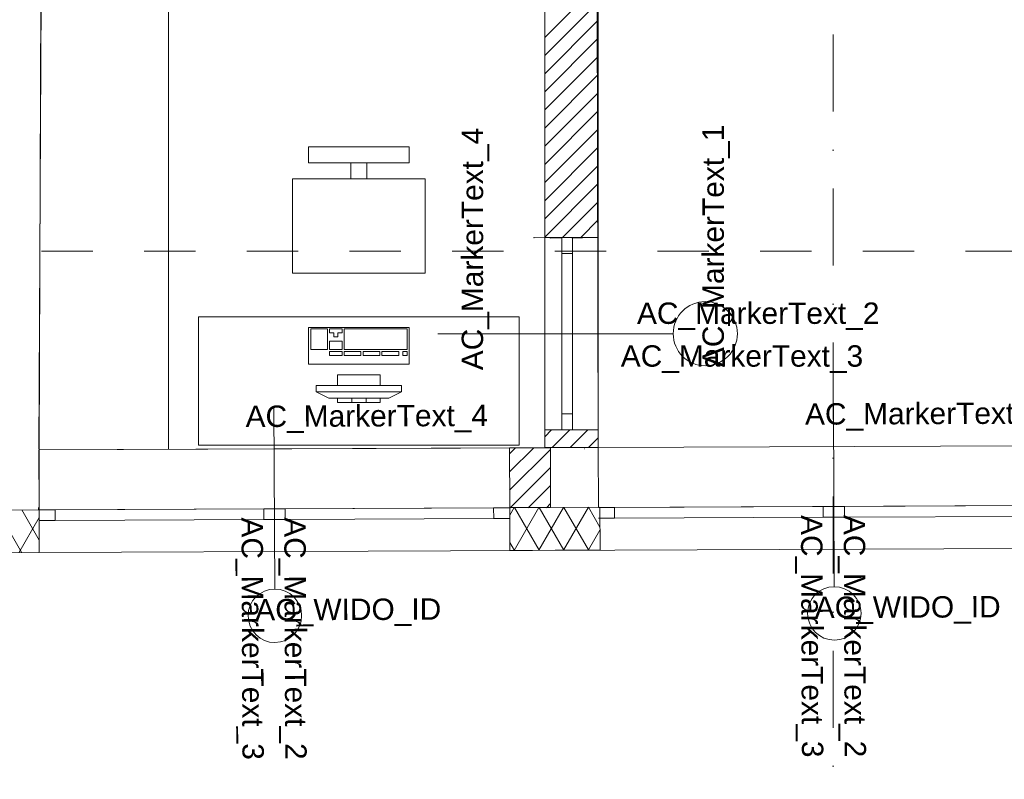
# Model space of a CAD drawing. Header units: millimetres. Extents: x -68772 to 137055, y -73300 to 19650.
# Tile 20 of 212: x 25054 to 29657, y -46472 to -42921. Entities that reach past the tile are written whole.
import ezdxf
from ezdxf.enums import TextEntityAlignment as Align

# ---------------------------------------------------------------- set-up
doc = ezdxf.new("R2010")
doc.units = ezdxf.units.MM
doc.header["$MEASUREMENT"] = 0
doc.linetypes.add('Kropki i Kreski', pattern=[720, 360, -180, 0, -180])
doc.linetypes.add('Przerywana', pattern=[480, 240, -240])
for name, color, linetype, lineweight in [('Nowe_220-A Ściany_Nr_pióra__93', 7, 'Continuous', 20), ('Nowe_Cut Pattern_Nr_pióra__130', 4, 'Continuous', 18), ('Nowe_Dimensions-50_Nr_pióra__4', 7, 'Continuous', 13), ('Nowe_inny_obiekt_trwale_zwiazany_z_b_Nr_pióra__138', 138, 'Continuous', 18), ('Nowe_Okna ARCHICADa_Nr_pióra__7', 7, 'Continuous', 5), ('Nowe_Okna ARCHICADa_Nr_pióra__93', 7, 'Continuous', 20), ('Nowe_Panel_Nr_pióra__7', 7, 'Continuous', 5), ('Nowe_Panel_Nr_pióra__93', 7, 'Continuous', 20), ('Nowe_PROJEKT DWORCA_Nr_pióra__240', 7, 'Continuous', 13), ('Nowe_PROJEKT DWORCA_Nr_pióra__7', 7, 'Continuous', 5), ('Nowe_Znaczniki okien ARCHICADa_Nr_pióra__7', 7, 'Continuous', 5), ('Sections_Nr_pióra__7', 7, 'Continuous', 5), ('Walls_Nr_pióra__238', 7, 'Continuous', 13)]:
    doc.layers.add(name, color=color, linetype=linetype, lineweight=lineweight)
doc.styles.add('GENERATED_STYLE_1', font='arial.ttf')

msp = doc.modelspace()

# ---------------------------------------------------------------- linework, layer by layer
at = {"layer": 'Nowe_220-A Ściany_Nr_pióra__93', "linetype": 'Continuous', "lineweight": 20}
for p, q in [((27534.9, -44922), (27344.4, -44922.4)), ((27344.4, -44922.4), (27344.9, -45201.3)), ((27534.9, -44922), (27536.1, -45202)), ((25144.9, -44932.2), (25144.9, -45206.9))]:
    msp.add_line(p, q, dxfattribs=at)
at = {"layer": 'Nowe_Cut Pattern_Nr_pióra__130', "linetype": 'Continuous', "lineweight": 18}
for p, q in [((25156.5, -41668.5), (25144.9, -44932.2)), ((27509.1, -44922.1), (27509.1, -42803.1)), ((27753.7, -42803.1), (27759.1, -44921.1)), ((25144.9, -44932.2), (27509.1, -44922.1)), ((27759.1, -44921.1), (35663.9, -44886.2))]:
    msp.add_line(p, q, dxfattribs=at)
at = {"layer": 'Nowe_Dimensions-50_Nr_pióra__4', "linetype": 'Continuous', "lineweight": 13}
for p, q in [((26404.8, -43590.5), (26404.8, -43515.5)), ((26404.8, -43515.5), (26874.8, -43515.5)), ((26874.8, -43515.5), (26874.8, -43590.5)), ((26874.8, -43590.5), (26404.8, -43590.5)), ((26602.3, -43665.5), (26602.3, -43590.5)), ((26602.3, -43590.5), (26677.3, -43590.5)), ((26677.3, -43590.5), (26677.3, -43665.5)), ((26329.8, -44105.5), (26329.8, -43665.5)), ((26329.8, -43665.5), (26949.8, -43665.5)), ((26677.3, -43665.5), (26602.3, -43665.5)), ((26949.8, -43665.5), (26949.8, -44105.5)), ((26949.8, -44105.5), (26329.8, -44105.5)), ((25889.8, -44910.5), (25889.8, -44310.5)), ((25889.8, -44310.5), (27389.8, -44310.5)), ((27389.8, -44310.5), (27389.8, -44910.5)), ((26404.8, -44360.5), (26404.8, -44530.5)), ((26874.8, -44360.5), (26404.8, -44360.5)), ((26492.9, -44365.4), (26414.6, -44365.4)), ((26414.6, -44365.4), (26414.6, -44462.4)), ((26492.9, -44462.4), (26492.9, -44365.4)), ((26561.4, -44365.4), (26502.7, -44365.4)), ((26502.7, -44365.4), (26502.7, -44384.8)), ((26561.4, -44384.8), (26561.4, -44365.4)), ((26865, -44365.4), (26571.2, -44365.4)), ((26571.2, -44365.4), (26571.2, -44462.4)), ((26865, -44462.4), (26865, -44365.4)), ((26874.8, -44530.5), (26874.8, -44360.5)), ((26502.7, -44384.8), (26522.3, -44384.8)), ((26522.3, -44384.8), (26522.3, -44404.2)), ((26522.3, -44404.2), (26541.9, -44404.2)), ((26541.9, -44404.2), (26541.9, -44384.8)), ((26541.9, -44384.8), (26561.4, -44384.8)), ((26414.6, -44462.4), (26492.9, -44462.4)), ((26561.4, -44423.6), (26502.7, -44423.6)), ((26502.7, -44423.6), (26502.7, -44462.4)), ((26502.7, -44462.4), (26561.4, -44462.4)), ((26561.4, -44462.4), (26561.4, -44423.6)), ((26571.2, -44462.4), (26865, -44462.4)), ((26561.4, -44472.1), (26502.7, -44472.1)), ((26502.7, -44472.1), (26502.7, -44491.5)), ((26502.7, -44491.5), (26561.4, -44491.5)), ((26561.4, -44491.5), (26561.4, -44472.1)), ((26649.6, -44472.1), (26571.2, -44472.1)), ((26571.2, -44472.1), (26571.2, -44491.5)), ((26571.2, -44491.5), (26649.6, -44491.5)), ((26649.6, -44491.5), (26649.6, -44472.1)), ((26737.7, -44472.1), (26659.4, -44472.1)), ((26659.4, -44472.1), (26659.4, -44491.5)), ((26659.4, -44491.5), (26737.7, -44491.5)), ((26737.7, -44491.5), (26737.7, -44472.1)), ((26825.8, -44472.1), (26747.5, -44472.1)), ((26747.5, -44472.1), (26747.5, -44491.5)), ((26747.5, -44491.5), (26825.8, -44491.5)), ((26825.8, -44491.5), (26825.8, -44472.1)), ((26865, -44472.1), (26845.4, -44472.1)), ((26845.4, -44472.1), (26845.4, -44491.5)), ((26845.4, -44491.5), (26865, -44491.5)), ((26865, -44491.5), (26865, -44472.1)), ((26404.8, -44530.5), (26874.8, -44530.5)), ((26739.8, -44580.5), (26539.8, -44580.5)), ((26539.8, -44580.5), (26539.8, -44630.5)), ((26739.8, -44630.5), (26739.8, -44580.5)), ((26839.8, -44630.5), (26439.8, -44630.5)), ((26439.8, -44630.5), (26439.8, -44660.5)), ((26539.8, -44630.5), (26739.8, -44630.5)), ((26839.8, -44660.5), (26839.8, -44630.5)), ((26439.8, -44660.5), (26839.8, -44660.5)), ((26439.8, -44660.5), (26499.8, -44690.5)), ((26779.8, -44690.5), (26499.8, -44690.5)), ((26739.8, -44690.5), (26539.8, -44690.5)), ((26539.8, -44690.5), (26539.8, -44710.5)), ((26606.4, -44690.5), (26606.4, -44710.5)), ((26673.1, -44690.5), (26673.1, -44710.5)), ((26739.8, -44710.5), (26739.8, -44690.5)), ((26839.8, -44660.5), (26779.8, -44690.5)), ((26539.8, -44710.5), (26739.8, -44710.5)), ((27389.8, -44910.5), (25889.8, -44910.5))]:
    msp.add_line(p, q, dxfattribs=at)
at = {"layer": 'Nowe_inny_obiekt_trwale_zwiazany_z_b_Nr_pióra__138', "linetype": 'Kropki i Kreski', "lineweight": 18}
msp.add_line((28857.7, -35069.1), (28857.7, -61994.4), dxfattribs=at)
at = {"layer": 'Nowe_Okna ARCHICADa_Nr_pióra__7', "linetype": 'Continuous', "lineweight": 5}
for p, q in [((27509.1, -43938.8), (27509.1, -44838.8)), ((27589.1, -43938.8), (27589.1, -44013.8)), ((27639.1, -44013.8), (27639.1, -43938.8)), ((27759.1, -43938.8), (27759.1, -44838.8)), ((27589.1, -44013.8), (27639.1, -44013.8)), ((27589.1, -44013.8), (27589.1, -44763.8)), ((27639.1, -44763.8), (27639.1, -44013.8)), ((27639.1, -44763.8), (27589.1, -44763.8)), ((27589.1, -44763.8), (27589.1, -44838.8)), ((27639.1, -44838.8), (27639.1, -44763.8)), ((27343.7, -44922.8), (25143.7, -44932.2)), ((27344.9, -45202.8), (27343.7, -44922.8)), ((29959.1, -44911.8), (27759.1, -44921.1)), ((27760.3, -45201.1), (27759.1, -44921.1)), ((25144.9, -45212.2), (25143.7, -44932.2)), ((29960.3, -45191.8), (27760.3, -45201.1)), ((27835.3, -45200.8), (27760.3, -45201.1)), ((28810.3, -45196.6), (27835.3, -45200.8)), ((27835.5, -45250.8), (27835.3, -45200.8)), ((28860.3, -45196.4), (28810.3, -45196.6)), ((28810.3, -45196.6), (28810.5, -45246.6)), ((28910.3, -45196.2), (28860.3, -45196.4)), ((29885.3, -45192.1), (28910.3, -45196.2)), ((28910.5, -45246.2), (28910.3, -45196.2)), ((27344.9, -45202.8), (25144.9, -45212.2)), ((25219.9, -45211.9), (25144.9, -45212.2)), ((26194.9, -45207.7), (25219.9, -45211.9)), ((25220.1, -45261.9), (25219.9, -45211.9)), ((26244.9, -45207.5), (26194.9, -45207.7)), ((26194.9, -45207.7), (26195.1, -45257.7)), ((26294.9, -45207.3), (26244.9, -45207.5)), ((27269.9, -45203.2), (26294.9, -45207.3)), ((26295.1, -45257.3), (26294.9, -45207.3)), ((27344.9, -45202.8), (27269.9, -45203.2)), ((27269.9, -45203.2), (27270.1, -45253.2)), ((27835.5, -45250.8), (28810.5, -45246.6)), ((28810.5, -45246.6), (28860.5, -45246.4)), ((28860.5, -45246.4), (28910.5, -45246.2)), ((28910.5, -45246.2), (29885.5, -45242.1)), ((25145.1, -45262.2), (25220.1, -45261.9)), ((25220.1, -45261.9), (26195.1, -45257.7)), ((26195.1, -45257.7), (26245.1, -45257.5)), ((26245.1, -45257.5), (26295.1, -45257.3)), ((26295.1, -45257.3), (27270.1, -45253.2)), ((27270.1, -45253.2), (27345.1, -45252.8)), ((27760.5, -45251.1), (27835.5, -45250.8))]:
    msp.add_line(p, q, dxfattribs=at)
for p in [(27760.3, -45201.1), (27760.3, -45201.1), (27760.3, -45201.1), (25144.9, -45212.2), (25144.9, -45212.2), (25144.9, -45212.2), (27344.9, -45202.8), (27344.9, -45202.8), (27344.9, -45202.8)]:
    msp.add_point(p, dxfattribs=at)
at = {"layer": 'Nowe_Okna ARCHICADa_Nr_pióra__93', "linetype": 'Continuous', "lineweight": 20}
for p, q in [((27589.1, -43938.8), (27509.1, -43938.8)), ((27639.1, -43938.8), (27589.1, -43938.8)), ((27639.1, -43938.8), (27589.1, -43938.8)), ((27759.1, -43938.8), (27639.1, -43938.8)), ((27589.1, -44838.8), (27509.1, -44838.8)), ((27639.1, -44838.8), (27589.1, -44838.8)), ((27639.1, -44838.8), (27589.1, -44838.8)), ((27759.1, -44838.8), (27639.1, -44838.8))]:
    msp.add_line(p, q, dxfattribs=at)
at = {"layer": 'Nowe_Panel_Nr_pióra__7', "linetype": 'Continuous', "lineweight": 5}
for p, q in [((27509.1, -43003.6), (27709.6, -42803.1)), ((27509.1, -43088.4), (27759.1, -42838.4)), ((27509.1, -43173.3), (27759.1, -42923.3)), ((27509.1, -43258.1), (27759.1, -43008.1)), ((27509.1, -43343), (27759.1, -43093)), ((27509.1, -43427.8), (27759.1, -43177.8)), ((27509.1, -43512.7), (27759.1, -43262.7)), ((27509.1, -43597.5), (27759.1, -43347.5)), ((27509.1, -43682.4), (27759.1, -43432.4)), ((27509.1, -43767.2), (27759.1, -43517.2)), ((27509.1, -43852.1), (27759.1, -43602.1)), ((27509.1, -43936.9), (27759.1, -43686.9)), ((27592.2, -43938.8), (27759.1, -43771.8)), ((27677, -43938.8), (27759.1, -43856.7)), ((27509.1, -44870.3), (27540.7, -44838.8)), ((27543.2, -44921.1), (27625.5, -44838.8)), ((27628.1, -44921.1), (27710.4, -44838.8)), ((27712.9, -44921.1), (27759.1, -44874.9)), ((27534.9, -44922), (27343.7, -44922.8)), ((27344.9, -45202.8), (27343.7, -44922.8)), ((27343.8, -44950.8), (27371.9, -44922.7)), ((27344.2, -45035.3), (27457.1, -44922.4)), ((27536.1, -45202), (27534.9, -44922)), ((27760.3, -45201.1), (27759.1, -44921.1)), ((25144.9, -45212.2), (25143.7, -44932.2)), ((27344.5, -45119.8), (27534.9, -44929.4)), ((27346.3, -45202.8), (27535.3, -45013.9)), ((27431.5, -45202.5), (27535.6, -45098.4)), ((27344.9, -45202.8), (27536.1, -45202)), ((27345.1, -45236.9), (27365.3, -45201.8)), ((27365.3, -45401.8), (27481.2, -45201.2)), ((27482.6, -45401.2), (27367.5, -45201.8)), ((27481.2, -45401.2), (27597, -45200.6)), ((27597.7, -45400.6), (27482.6, -45201.2)), ((27516.7, -45202.1), (27536, -45182.9)), ((27597, -45400.6), (27712.9, -45199.9)), ((27712.8, -45399.9), (27597.7, -45200.6)), ((27766.6, -45293.2), (27712.8, -45199.9)), ((25064.3, -45412.7), (24949.1, -45213.2)), ((25049.6, -45412.7), (25145.1, -45247.5)), ((25145.5, -45353.3), (25064.3, -45212.7)), ((27712.9, -45399.9), (27766.7, -45306.6)), ((27367.5, -45401.8), (27345.8, -45364.3))]:
    msp.add_line(p, q, dxfattribs=at)
for p in [(27760.3, -45201.1), (27760.3, -45201.1), (25144.9, -45212.2), (25144.9, -45212.2), (27344.9, -45202.8), (27344.9, -45202.8)]:
    msp.add_point(p, dxfattribs=at)
at = {"layer": 'Nowe_Panel_Nr_pióra__93', "linetype": 'Continuous', "lineweight": 20}
for p, q in [((27509.1, -42803.1), (27509.1, -43938.8)), ((27759.1, -43938.8), (27759.1, -42803.1)), ((27589.1, -43938.8), (27509.1, -43938.8)), ((27639.1, -43938.8), (27589.1, -43938.8)), ((27759.1, -43938.8), (27639.1, -43938.8)), ((27589.1, -44838.8), (27509.1, -44838.8)), ((27509.1, -44838.8), (27509.1, -44921.1)), ((27639.1, -44838.8), (27589.1, -44838.8)), ((27759.1, -44838.8), (27639.1, -44838.8)), ((27759.1, -44921.1), (27759.1, -44838.8)), ((27509.1, -44921.1), (27759.1, -44921.1)), ((27766.1, -45199.6), (27344.9, -45201.9)), ((27344.9, -45201.9), (27346, -45401.9)), ((27767.2, -45399.6), (27766.1, -45199.6)), ((25144.9, -45212.3), (24726.9, -45214.1)), ((25145.8, -45412.3), (25144.9, -45212.3)), ((24526, -45415), (25145.8, -45412.3)), ((27346, -45401.9), (27767.2, -45399.6))]:
    msp.add_line(p, q, dxfattribs=at)
at = {"layer": 'Nowe_PROJEKT DWORCA_Nr_pióra__240', "linetype": 'Continuous', "lineweight": 13}
msp.add_line((25749.5, -44926.9), (25749.5, -41668.5), dxfattribs=at)
at = {"layer": 'Nowe_PROJEKT DWORCA_Nr_pióra__7', "linetype": 'Continuous', "lineweight": 5}
msp.add_line((25145.7, -45412.4), (29960.8, -45391.4), dxfattribs=at)
at = {"layer": 'Nowe_Znaczniki okien ARCHICADa_Nr_pióra__7', "linetype": 'Continuous', "lineweight": 5}
for p, q in [((28109.1, -44388.8), (27009.1, -44388.8)), ((26246.5, -45582.5), (26242.9, -44727.5)), ((28861.9, -45571.4), (28858.2, -44716.4))]:
    msp.add_line(p, q, dxfattribs=at)
for centre, radius, start, end in [((28259.1, -44388.8), 150, 90, 270), ((28259.1, -44388.8), 150, 270, 90), ((26247, -45707.5), 125, 0.243, 180.243), ((28862.4, -45696.4), 125, 0.243, 180.243), ((26247, -45707.5), 125, 180.243, 0.243), ((28862.4, -45696.4), 125, 180.243, 0.243)]:
    msp.add_arc(centre, radius, start, end, dxfattribs=at)
at = {"layer": 'Sections_Nr_pióra__7', "linetype": 'Przerywana', "lineweight": 5}
msp.add_line((23715.3, -44003.2), (45604.8, -44003.2), dxfattribs=at)
at = {"layer": 'Walls_Nr_pióra__238', "linetype": 'Continuous', "lineweight": 13}
for p, q in [((25143.5, -44926.9), (25154.7, -42815.4)), ((27459.1, -43940.3), (27759.1, -43938.8)), ((27534.8, -43940.3), (27534.8, -43941.7)), ((27534.8, -43941.7), (27584.8, -43941.2)), ((27634.8, -43940.7), (27684.8, -43940.2)), ((25144.9, -44926.9), (25143.5, -44926.9)), ((25144.9, -45146.9), (25144.9, -44926.9)), ((27696.1, -44926.9), (27695, -44926.9)), ((25144.9, -45206.9), (25144.9, -45146.9)), ((25141.9, -45214.1), (25142, -45200.9)), ((25142, -45206.9), (25144.9, -45206.9))]:
    msp.add_line(p, q, dxfattribs=at)
msp.add_point((27459.1, -43940.3), dxfattribs=at)

# ---------------------------------------------------------------- texts
at = {"layer": 'Nowe_Znaczniki okien ARCHICADa_Nr_pióra__7', "lineweight": 5, "style": 'GENERATED_STYLE_1'}
for tag, text, rotation, p in [('AC_MarkerText_4', 'hp 90', 90, (27250.5, -44559.7)), ('AC_MarkerText_1', 'OW1', 90, (28376.1, -44545.1)), ('AC_MarkerText_4', 'hp 0', 0.243, (26110.4, -44855.3)), ('AC_MarkerText_4', 'hp 0', 0.243, (28725.8, -44844.2)), ('AC_MarkerText_3', '260', 270.243, (26060.8, -45248)), ('AC_MarkerText_2', '220', 270.243, (26260.8, -45247.1)), ('AC_MarkerText_3', '260', 270.243, (28676.2, -45236.9)), ('AC_MarkerText_2', '220', 270.243, (28876.2, -45236)), ('AC_WIDO_ID', 'O1', 0.243, (28771.2, -45748.4)), ('AC_WIDO_ID', 'O1', 0.243, (26155.8, -45759.5))]:
    msp.add_attdef(tag, text=text, height=100, rotation=rotation, dxfattribs=at).set_placement(p, align=Align.BOTTOM_LEFT)
for tag, text, p in [('AC_MarkerText_2', '90', (27940, -44373)), ('AC_MarkerText_3', '150', (27864.1, -44573))]:
    msp.add_attdef(tag, text=text, height=100, dxfattribs=at).set_placement(p, align=Align.BOTTOM_LEFT)

doc.saveas('drawing.dxf')
